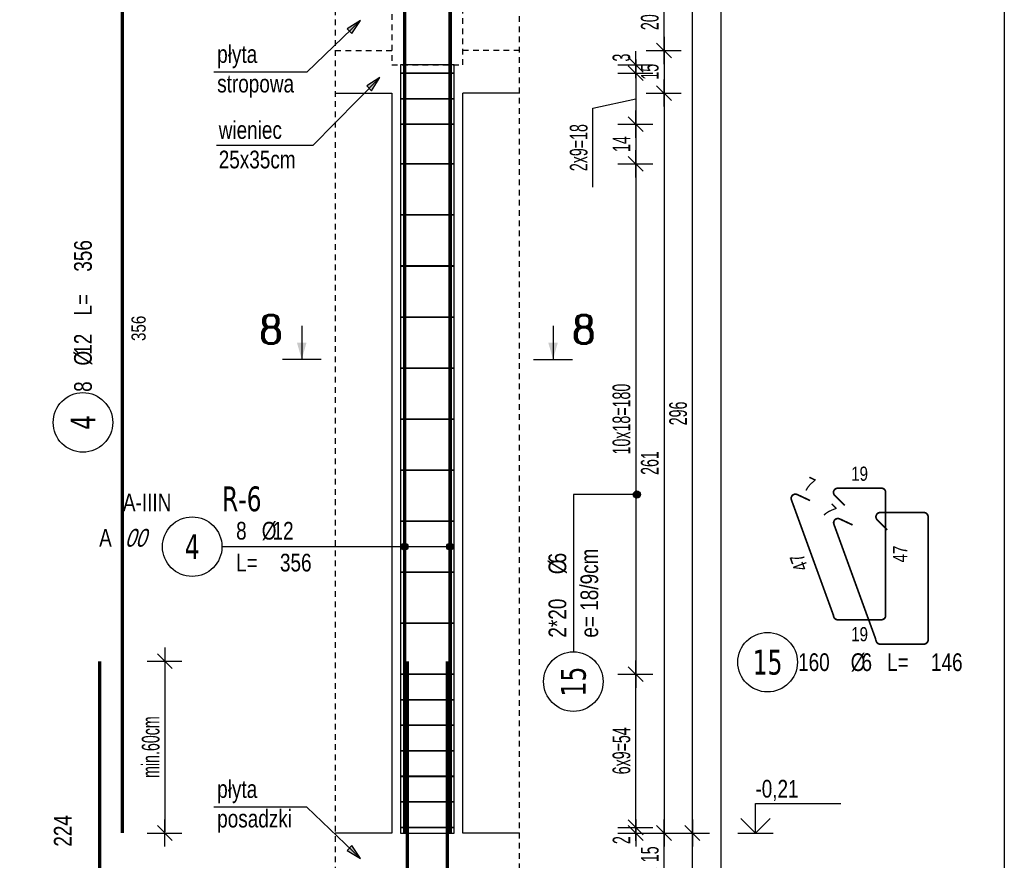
# Model space of a CAD drawing. Header units: millimetres. Extents: x 11988 to 14650, y -1596 to 604.
# Tile 28 of 38: x 13642 to 13989, y -834 to -537. Entities that reach past the tile are written whole.
import ezdxf
from ezdxf.enums import TextEntityAlignment as Align

# ---------------------------------------------------------------- set-up
doc = ezdxf.new("R2010")
doc.units = ezdxf.units.MM
doc.header["$LTSCALE"] = 10
doc.linetypes.add('MP', pattern=[0.36, 0.2, -0.16])
for name, color, linetype in [('BA_txg', 3, 'Continuous'), ('BA_wic', 1, 'Continuous'), ('BA_wis', 2, 'Continuous'), ('BA_wym', 1, 'Continuous'), ('BZ_kot', 7, 'Continuous'), ('BZ_odn', 1, 'Continuous'), ('BZ_opi1', 7, 'Continuous'), ('BZ_opi2', 4, 'Continuous'), ('BZ_opi3', 30, 'Continuous'), ('BZ_opi4', 53, 'Continuous'), ('BZ_P_roz', 11, 'Continuous'), ('BZ_P_wid', 3, 'Continuous'), ('BZ_P_wyc', 134, 'Continuous'), ('BZ_txs', 2, 'Continuous'), ('BZ_wym', 1, 'Continuous')]:
    doc.layers.add(name, color=color, linetype=linetype)
for name, color, linetype, plot in [('BZ_obroz', 137, 'Continuous', False), ('BZ_obw', 230, 'Continuous', False), ('BZ_pom', 6, 'Continuous', False)]:
    doc.layers.add(name, color=color, linetype=linetype, plot=plot)
doc.styles.add('BIKTBG', font='tahoma.ttf', dxfattribs={"width": 0.85})
doc.styles.add('BIKTC', font='bikromsw.shx', dxfattribs={"width": 0.85})
doc.styles.add('BIKTS', font='bikromsw.shx', dxfattribs={"width": 0.8})
doc.styles.add('BIKWYM', font='bikromsw.shx', dxfattribs={"width": 0.6})
doc.styles.add('ROMANC', font='ROMANC.SHX')
doc.dimstyles.new('BA_KR_25_cm', dxfattribs={"dimscale": 0.25, "dimtxt": 25, "dimasz": 1.666667, "dimexe": 24, "dimexo": 0, "dimgap": 0, "dimtad": 0, "dimdec": 1, "dimrnd": 0.5, "dimzin": 9, "dimdsep": 46, "dimtxsty": 'BIKWYM', "dimblk": 'WYM-KR', "dimcen": 0, "dimdle": 20, "dimclrd": 256, "dimclre": 256, "dimclrt": 2, "dimadec": 0, "dimazin": 0, "dimtfac": 0.033333, "dimtdec": 1, "dimtmove": 0, "dimatfit": 3, "dimldrblk": 'WYM-KR', "dimfxl": 25, "dimfxlon": 1, "dimtvp": 0.8, "dimtolj": 1, "dimarcsym": 0})
doc.dimstyles.new('BZ_KP_25_cm', dxfattribs={"dimscale": 0.25, "dimtxt": 25, "dimasz": 1.666667, "dimexe": 24, "dimexo": 0, "dimgap": 0, "dimtad": 0, "dimdec": 1, "dimrnd": 0.5, "dimzin": 9, "dimdsep": 46, "dimtxsty": 'BIKWYM', "dimblk": 'WYM-KR', "dimblk1": 'WYM-KP', "dimblk2": 'WYM-KP', "dimsah": 1, "dimcen": 0, "dimdle": 20, "dimclrd": 256, "dimclre": 256, "dimclrt": 7, "dimadec": 0, "dimazin": 0, "dimtfac": 0.033333, "dimtdec": 1, "dimtmove": 0, "dimatfit": 3, "dimldrblk": 'WYM-KP', "dimfxl": 1, "dimtvp": 0.8, "dimtolj": 1, "dimarcsym": 0})
doc.dimstyles.new('BZ_ST_25_cm', dxfattribs={"dimscale": 0.25, "dimtxt": 25, "dimasz": 1.666667, "dimexe": 24, "dimexo": 0, "dimgap": 0, "dimtad": 0, "dimdec": 1, "dimrnd": 0.5, "dimdsep": 46, "dimtxsty": 'BIKWYM', "dimblk": 'WYM-ST', "dimcen": 0, "dimdle": 20, "dimclrd": 256, "dimclre": 256, "dimclrt": 7, "dimadec": 0, "dimazin": 0, "dimtfac": 0.033333, "dimtdec": 1, "dimtix": 1, "dimtmove": 2, "dimatfit": 3, "dimldrblk": 'WYM-ST', "dimfxl": 1, "dimtvp": 0.8, "dimtolj": 1, "dimtzin": 0, "dimarcsym": 0})

# ---------------------------------------------------------------- blocks, each defined once
blk = doc.blocks.new('WYM-ST')
blk.add_hatch(color=256).paths.add_polyline_path([(-13, 2.88), (0, 0), (-13, -2.88)])
blk.add_lwpolyline([(0, 0), (-13, 2.88), (-13, -2.88), (0, 0)])
blk = doc.blocks.new('ST2')
blk.add_line((13.77, 0), (0, 0))
blk.add_solid([(6.84, -1.95), (6.84, 1.95), (0, 0)])
blk = doc.blocks.new('eprzh')
blk.add_line((-47.9, 0), (47.9, 0))
at = {"xscale": 6, "yscale": 6, "zscale": 6, "rotation": 90}
blk.add_blockref('ST2', (0, 0), dxfattribs=at)
at = {"style": 'ROMANC'}
blk.add_attdef('PRZ', text='', height=70, dxfattribs=at).set_placement((76, 39.4), align=Align.CENTER)
blk = doc.blocks.new('WYM-KP')
blk.add_hatch(color=256).paths.add_polyline_path([(3, 0, 1), (-3, 0, 1)])
blk.add_circle((0, 0), 3)
blk = doc.blocks.new('WYM-KR')
at = {"linetype": 'ByBlock'}
blk.add_line((11.52, 0), (-11.52, 0), dxfattribs=at)
at = {"color": 7, "linetype": 'ByBlock'}
blk.add_line((6.24, 6.24), (-6.24, -6.24), dxfattribs=at)
blk = doc.blocks.new('bik_BlkOpPret', base_point=(608.5, -87.83))
at = {"layer": 'BZ_opi1', "style": 'BIKTS', "width": 0.8}
for tag, p in [('SZTUK', (567.31, -85.33)), ('PRZEDR_FI', (581.12, -85.33)), ('PRZEKROJ', (584.93, -85.33)), ('PRZEDR_L', (567.31, -96.58)), ('DLUGOSC', (582.78, -96.58)), ('UWAGA', (567.31, -105.33))]:
    blk.add_attdef(tag, p, '', height=6.25, dxfattribs=at)
at = {"layer": 'BZ_opi2', "style": 'BIKTBG', "width": 0.8}
blk.add_attdef('NUMER', text='', height=8.75, dxfattribs=at).set_placement((551.81, -87.83), align=Align.MIDDLE_CENTER)
at = {"layer": 'BZ_pom', "width": 0.8}
for tag, p, height, style in [('GATUNEK', (526.97, -75.33), 6.25, 'BIKTS'), ('POZYCJA', (562.31, -75.33), 8.75, 'BIKTBG'), ('METODA_L', (520.17, -87.83), 6.25, 'BIKTS'), ('EURO_KOD', (529.45, -87.83), 6.25, 'BIKTS')]:
    blk.add_attdef(tag, p, '', height=height, dxfattribs=dict(at, style=style))
at = {"layer": 'BZ_wym', "width": 0.8}
for tag, p, height, style, flags in [('PRZEDR_NR', (567.31, -114.71), 8.75, 'BIKTBG', 1), ('PRZEDR_SZT', (567.31, -124.08), 6.25, 'BIKTS', 1), ('TYP_PRETA', (567.31, -133.46), 6.25, 'BIKTS', 3), ('EURO_KOD_SEGMENTY', (580.88, -142.83), 6.25, 'BIKTS', 3), ('HAK_1', (567.31, -152.21), 6.25, 'BIKTS', 3), ('HAK_2', (567.31, -161.58), 6.25, 'BIKTS', 3), ('ID', (567.31, -170.96), 6.25, 'BIKTS', 3), ('ID_C', (567.31, -180.33), 6.25, 'BIKTS', 3), ('b_atr_0', (567.31, -189.71), 6.25, 'BIKTS', 3)]:
    blk.add_attdef(tag, p, '', height=height, dxfattribs=dict(at, style=style, flags=flags))
blk = doc.blocks.new('bik_BlkOpPretW', base_point=(917.65, 307.46))
at = {"layer": 'BZ_opi2', "style": 'BIKTBG', "width": 0.8}
blk.add_attdef('NUMER', text='', height=8.75, dxfattribs=at).set_placement((933.15, 307.46), align=Align.MIDDLE_CENTER)
at = {"layer": 'BZ_opi4', "style": 'BIKTS', "width": 0.8}
for tag, p in [('SZTUK', (943.38, 304.33)), ('PRZEDR_FI', (952.43, 304.33)), ('PRZEKROJ', (956.24, 304.33)), ('PRZEDR_L', (970.04, 304.33)), ('DLUGOSC', (985.52, 304.33))]:
    blk.add_attdef(tag, p, '', height=6.25, dxfattribs=at)
at = {"layer": 'BZ_pom', "width": 0.8}
for tag, p, height, style, flags in [('POZYCJA', (943.38, 294.96), 8.75, 'BIKTBG', 3), ('GATUNEK', (943.38, 285.58), 6.25, 'BIKTS', 1), ('METODA_L', (943.38, 266.83), 6.25, 'BIKTS', 3)]:
    blk.add_attdef(tag, p, '', height=height, dxfattribs=dict(at, style=style, flags=flags))
at = {"layer": 'BZ_wym', "width": 0.8}
for tag, p, height, style, flags in [('UWAGA', (943.38, 276.21), 6.25, 'BIKTS', 1), ('TYP_PRETA', (943.38, 257.46), 6.25, 'BIKTS', 3), ('PRZEDR_NR', (943.38, 248.08), 8.75, 'BIKTBG', 1), ('PRZEDR_SZT', (943.38, 238.71), 6.25, 'BIKTS', 1), ('EURO_KOD', (943.38, 229.33), 6.25, 'BIKTS', 3), ('EURO_KOD_SEGMENTY', (956.95, 229.33), 6.25, 'BIKTS', 3), ('HAK_1', (943.38, 219.96), 6.25, 'BIKTS', 3), ('HAK_2', (943.38, 210.58), 6.25, 'BIKTS', 3), ('ID', (943.38, 201.21), 6.25, 'BIKTS', 3), ('ID_C', (943.38, 191.83), 6.25, 'BIKTS', 3), ('b_atr_0', (943.38, 182.46), 6.25, 'BIKTS', 3)]:
    blk.add_attdef(tag, p, '', height=height, dxfattribs=dict(at, style=style, flags=flags))
blk = doc.blocks.new('*D331')
at = {"layer": 'BA_wym', "lineweight": -2}
for p, q in [((13686.62, -763.74), (13698.87, -763.74)), ((13692.87, -764.16), (13692.87, -823.92)), ((13686.62, -824.34), (13698.87, -824.34))]:
    blk.add_line(p, q, dxfattribs=at)
at = {"layer": 'Defpoints', "color": 0}
for p in [(13669.87, -763.74), (13677.87, -824.34), (13692.87, -824.34)]:
    blk.add_point(p, dxfattribs=at)
at = {"layer": 'BA_wym', "lineweight": -2, "xscale": 0.4166666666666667, "yscale": 0.4166666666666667, "zscale": 0.4166666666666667}
for p, rotation in [((13692.87, -763.74), 90), ((13692.87, -824.34), 270)]:
    blk.add_blockref('WYM-KR', p, dxfattribs=dict(at, rotation=rotation))
at = {"layer": 'BA_wym', "color": 2, "insert": (13687.87, -794.04), "char_height": 6.25, "attachment_point": 5, "rotation": 90, "style": 'BIKWYM'}
blk.add_mtext('\\A1;min.60cm', dxfattribs=at)
blk = doc.blocks.new('*D338')
at = {"layer": 'BA_wym', "lineweight": -2}
for p, q in [((13852.75, -822.34), (13865, -822.34)), ((13859, -821.92), (13859, -821.51)), ((13859, -822.34), (13859, -824.34)), ((13852.75, -824.34), (13865, -824.34)), ((13859, -824.76), (13859, -828.51))]:
    blk.add_line(p, q, dxfattribs=at)
at = {"layer": 'Defpoints', "color": 0}
for p in [(13795, -822.34), (13798, -824.34), (13859, -824.34)]:
    blk.add_point(p, dxfattribs=at)
at = {"layer": 'BA_wym', "lineweight": -2, "xscale": 0.4166666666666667, "yscale": 0.4166666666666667, "zscale": 0.4166666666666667}
for p, rotation in [((13859, -822.34), 270), ((13859, -824.34), 90)]:
    blk.add_blockref('WYM-KR', p, dxfattribs=dict(at, rotation=rotation))
at = {"layer": 'BA_wym', "color": 2, "insert": (13854, -826.84), "char_height": 6.25, "attachment_point": 5, "rotation": 90, "style": 'BIKWYM'}
blk.add_mtext('\\A1;2', dxfattribs=at)
blk = doc.blocks.new('*D339')
at = {"layer": 'BA_wym', "lineweight": -2}
for p, q in [((13852.75, -768.34), (13865, -768.34)), ((13859, -821.92), (13859, -768.76)), ((13852.75, -822.34), (13865, -822.34))]:
    blk.add_line(p, q, dxfattribs=at)
at = {"layer": 'Defpoints', "color": 0}
for p in [(13795, -768.34), (13859, -768.34), (13795, -822.34)]:
    blk.add_point(p, dxfattribs=at)
at = {"layer": 'BA_wym', "lineweight": -2, "xscale": 0.4166666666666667, "yscale": 0.4166666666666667, "zscale": 0.4166666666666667}
for p, rotation in [((13859, -768.34), 90), ((13859, -822.34), 270)]:
    blk.add_blockref('WYM-KR', p, dxfattribs=dict(at, rotation=rotation))
at = {"layer": 'BA_wym', "color": 2, "insert": (13854, -795.34), "char_height": 6.25, "attachment_point": 5, "rotation": 90, "style": 'BIKWYM'}
blk.add_mtext('\\A1;6x9=54', dxfattribs=at)
blk = doc.blocks.new('*D340')
at = {"layer": 'BA_wym', "lineweight": -2}
for p, q in [((13852.75, -588.34), (13865, -588.34)), ((13859, -588.76), (13859, -767.92)), ((13852.75, -768.34), (13865, -768.34))]:
    blk.add_line(p, q, dxfattribs=at)
at = {"layer": 'Defpoints', "color": 0}
for p in [(13795, -588.34), (13795, -768.34), (13859, -768.34)]:
    blk.add_point(p, dxfattribs=at)
at = {"layer": 'BA_wym', "lineweight": -2, "xscale": 0.4166666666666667, "yscale": 0.4166666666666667, "zscale": 0.4166666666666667}
for p, rotation in [((13859, -588.34), 90), ((13859, -768.34), 270)]:
    blk.add_blockref('WYM-KR', p, dxfattribs=dict(at, rotation=rotation))
at = {"layer": 'BA_wym', "color": 2, "insert": (13854, -678.34), "char_height": 6.25, "attachment_point": 5, "rotation": 90, "style": 'BIKWYM'}
blk.add_mtext('\\A1;10x18=180', dxfattribs=at)
blk = doc.blocks.new('*D341')
at = {"layer": 'BA_wym', "lineweight": -2}
for p, q in [((13852.75, -556.34), (13865, -556.34)), ((13859, -556.76), (13859, -573.92)), ((13843.91, -568.66), (13859, -565.34)), ((13843.91, -596.51), (13843.91, -568.66)), ((13852.75, -574.34), (13865, -574.34))]:
    blk.add_line(p, q, dxfattribs=at)
at = {"layer": 'Defpoints', "color": 0}
for p in [(13795, -556.34), (13795, -574.34), (13859, -574.34)]:
    blk.add_point(p, dxfattribs=at)
at = {"layer": 'BA_wym', "lineweight": -2, "xscale": 0.4166666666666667, "yscale": 0.4166666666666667, "zscale": 0.4166666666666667}
for p, rotation in [((13859, -556.34), 90), ((13859, -574.34), 270)]:
    blk.add_blockref('WYM-KR', p, dxfattribs=dict(at, rotation=rotation))
at = {"layer": 'BA_wym', "color": 2, "insert": (13838.91, -582.59), "char_height": 6.25, "attachment_point": 5, "rotation": 90, "style": 'BIKWYM'}
blk.add_mtext('\\A1;2x9=18', dxfattribs=at)
blk = doc.blocks.new('*D342')
at = {"layer": 'BA_wym', "lineweight": -2}
for p, q in [((13859, -552.92), (13859, -549.17)), ((13852.75, -553.34), (13865, -553.34)), ((13859, -556.34), (13859, -553.34)), ((13852.75, -556.34), (13865, -556.34)), ((13859, -556.76), (13859, -557.17))]:
    blk.add_line(p, q, dxfattribs=at)
at = {"layer": 'Defpoints', "color": 0}
for p in [(13818, -553.34), (13859, -553.34), (13795, -556.34)]:
    blk.add_point(p, dxfattribs=at)
at = {"layer": 'BA_wym', "lineweight": -2, "xscale": 0.4166666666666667, "yscale": 0.4166666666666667, "zscale": 0.4166666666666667}
for p, rotation in [((13859, -553.34), 270), ((13859, -556.34), 90)]:
    blk.add_blockref('WYM-KR', p, dxfattribs=dict(at, rotation=rotation))
at = {"layer": 'BA_wym', "color": 2, "insert": (13854, -550.84), "char_height": 6.25, "attachment_point": 5, "rotation": 90, "style": 'BIKWYM'}
blk.add_mtext('\\A1;3', dxfattribs=at)
blk = doc.blocks.new('*D360')
at = {"layer": 'BA_wym', "lineweight": -2}
for p, q in [((13862.75, -824.34), (13875, -824.34)), ((13869, -838.92), (13869, -824.76)), ((13862.75, -839.34), (13875, -839.34))]:
    blk.add_line(p, q, dxfattribs=at)
at = {"layer": 'Defpoints', "color": 0}
for p in [(13818, -824.34), (13869, -824.34), (13818, -839.34)]:
    blk.add_point(p, dxfattribs=at)
at = {"layer": 'BA_wym', "lineweight": -2, "xscale": 0.4166666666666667, "yscale": 0.4166666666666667, "zscale": 0.4166666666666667}
for p, rotation in [((13869, -824.34), 90), ((13869, -839.34), 270)]:
    blk.add_blockref('WYM-KR', p, dxfattribs=dict(at, rotation=rotation))
at = {"layer": 'BA_wym', "color": 2, "insert": (13864, -831.84), "char_height": 6.25, "attachment_point": 5, "rotation": 90, "style": 'BIKWYM'}
blk.add_mtext('\\A1;15', dxfattribs=at)
blk = doc.blocks.new('*D361')
at = {"layer": 'BA_wym', "lineweight": -2}
for p, q in [((13862.75, -563.34), (13875, -563.34)), ((13869, -563.76), (13869, -823.92)), ((13862.75, -824.34), (13875, -824.34))]:
    blk.add_line(p, q, dxfattribs=at)
at = {"layer": 'Defpoints', "color": 0}
for p in [(13818, -563.34), (13818, -824.34), (13869, -824.34)]:
    blk.add_point(p, dxfattribs=at)
at = {"layer": 'BA_wym', "lineweight": -2, "xscale": 0.4166666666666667, "yscale": 0.4166666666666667, "zscale": 0.4166666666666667}
for p, rotation in [((13869, -563.34), 90), ((13869, -824.34), 270)]:
    blk.add_blockref('WYM-KR', p, dxfattribs=dict(at, rotation=rotation))
at = {"layer": 'BA_wym', "color": 2, "insert": (13864, -693.84), "char_height": 6.25, "attachment_point": 5, "rotation": 90, "style": 'BIKWYM'}
blk.add_mtext('\\A1;261', dxfattribs=at)
blk = doc.blocks.new('*D362')
at = {"layer": 'BA_wym', "lineweight": -2}
for p, q in [((13862.75, -548.34), (13875, -548.34)), ((13869, -548.76), (13869, -562.92)), ((13862.75, -563.34), (13875, -563.34))]:
    blk.add_line(p, q, dxfattribs=at)
at = {"layer": 'Defpoints', "color": 0}
for p in [(13818, -548.34), (13818, -563.34), (13869, -563.34)]:
    blk.add_point(p, dxfattribs=at)
at = {"layer": 'BA_wym', "lineweight": -2, "xscale": 0.4166666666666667, "yscale": 0.4166666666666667, "zscale": 0.4166666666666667}
for p, rotation in [((13869, -548.34), 90), ((13869, -563.34), 270)]:
    blk.add_blockref('WYM-KR', p, dxfattribs=dict(at, rotation=rotation))
at = {"layer": 'BA_wym', "color": 2, "insert": (13864, -555.84), "char_height": 6.25, "attachment_point": 5, "rotation": 90, "style": 'BIKWYM'}
blk.add_mtext('\\A1;15', dxfattribs=at)
blk = doc.blocks.new('*D363')
at = {"layer": 'BA_wym', "lineweight": -2}
for p, q in [((13862.75, -528.34), (13875, -528.34)), ((13869, -547.92), (13869, -528.76)), ((13862.75, -548.34), (13875, -548.34))]:
    blk.add_line(p, q, dxfattribs=at)
at = {"layer": 'Defpoints', "color": 0}
for p in [(13818, -528.34), (13869, -528.34), (13818, -548.34)]:
    blk.add_point(p, dxfattribs=at)
at = {"layer": 'BA_wym', "lineweight": -2, "xscale": 0.4166666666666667, "yscale": 0.4166666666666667, "zscale": 0.4166666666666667}
for p, rotation in [((13869, -528.34), 90), ((13869, -548.34), 270)]:
    blk.add_blockref('WYM-KR', p, dxfattribs=dict(at, rotation=rotation))
at = {"layer": 'BA_wym', "color": 2, "insert": (13864, -538.34), "char_height": 6.25, "attachment_point": 5, "rotation": 90, "style": 'BIKWYM'}
blk.add_mtext('\\A1;20', dxfattribs=at)
blk = doc.blocks.new('*D374')
at = {"layer": 'BA_wym', "lineweight": -2}
for p, q in [((13872.75, -824.34), (13885, -824.34)), ((13879, -907.92), (13879, -824.76)), ((13872.75, -908.34), (13885, -908.34))]:
    blk.add_line(p, q, dxfattribs=at)
at = {"layer": 'Defpoints', "color": 0}
for p in [(13818, -824.34), (13879, -824.34), (13818, -908.34)]:
    blk.add_point(p, dxfattribs=at)
at = {"layer": 'BA_wym', "lineweight": -2, "xscale": 0.4166666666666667, "yscale": 0.4166666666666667, "zscale": 0.4166666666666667}
for p, rotation in [((13879, -824.34), 90), ((13879, -908.34), 270)]:
    blk.add_blockref('WYM-KR', p, dxfattribs=dict(at, rotation=rotation))
at = {"layer": 'BA_wym', "color": 2, "insert": (13874, -866.34), "char_height": 6.25, "attachment_point": 5, "rotation": 90, "style": 'BIKWYM'}
blk.add_mtext('\\A1;84', dxfattribs=at)
blk = doc.blocks.new('*D375')
at = {"layer": 'BA_wym', "lineweight": -2}
for p, q in [((13872.75, -528.34), (13885, -528.34)), ((13879, -823.92), (13879, -528.76)), ((13872.75, -824.34), (13885, -824.34))]:
    blk.add_line(p, q, dxfattribs=at)
at = {"layer": 'Defpoints', "color": 0}
for p in [(13818, -528.34), (13879, -528.34), (13818, -824.34)]:
    blk.add_point(p, dxfattribs=at)
at = {"layer": 'BA_wym', "lineweight": -2, "xscale": 0.4166666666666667, "yscale": 0.4166666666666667, "zscale": 0.4166666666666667}
for p, rotation in [((13879, -528.34), 90), ((13879, -824.34), 270)]:
    blk.add_blockref('WYM-KR', p, dxfattribs=dict(at, rotation=rotation))
at = {"layer": 'BA_wym', "color": 2, "insert": (13874, -676.34), "char_height": 6.25, "attachment_point": 5, "rotation": 90, "style": 'BIKWYM'}
blk.add_mtext('\\A1;296', dxfattribs=at)
blk = doc.blocks.new('*D379')
at = {"layer": 'BA_wym', "lineweight": -2}
for p, q in [((13882.75, 340.66), (13895, 340.66)), ((13889, 340.24), (13889, -947.92)), ((13882.75, -948.34), (13895, -948.34))]:
    blk.add_line(p, q, dxfattribs=at)
at = {"layer": 'Defpoints', "color": 0}
for p in [(13818, 340.66), (13818, -948.34), (13889, -948.34)]:
    blk.add_point(p, dxfattribs=at)
at = {"layer": 'BA_wym', "lineweight": -2, "xscale": 0.4166666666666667, "yscale": 0.4166666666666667, "zscale": 0.4166666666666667}
for p, rotation in [((13889, 340.66), 90), ((13889, -948.34), 270)]:
    blk.add_blockref('WYM-KR', p, dxfattribs=dict(at, rotation=rotation))
at = {"layer": 'BA_wym', "color": 2, "insert": (13884, -303.84), "char_height": 6.25, "attachment_point": 5, "rotation": 90, "style": 'BIKWYM'}
blk.add_mtext('\\A1;1289', dxfattribs=at)
blk = doc.blocks.new('*U29')
for p, q in [((0, 4.17), (12.08, 4.17)), ((0, 0), (0, 4.17))]:
    blk.add_line(p, q)
at = {"color": 1}
blk.add_line((-2.5, 0), (2.5, 0), dxfattribs=at)
blk.add_lwpolyline([(-2.06, 2.06), (0, 0), (2.06, 2.06)])
at = {"style": 'BIKTS', "width": 0.8}
blk.add_attdef('POZIOM', text='', height=2.5, dxfattribs=at).set_placement((0, 6.25), align=Align.MIDDLE_LEFT)
blk = doc.blocks.new('*D381')
at = {"layer": 'BA_wym', "lineweight": -2}
for p, q in [((13852.75, -574.34), (13865, -574.34)), ((13859, -574.76), (13859, -587.92)), ((13852.75, -588.34), (13865, -588.34))]:
    blk.add_line(p, q, dxfattribs=at)
at = {"layer": 'Defpoints', "color": 0}
for p in [(13795, -574.34), (13795, -588.34), (13859, -588.34)]:
    blk.add_point(p, dxfattribs=at)
at = {"layer": 'BA_wym', "lineweight": -2, "xscale": 0.4166666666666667, "yscale": 0.4166666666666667, "zscale": 0.4166666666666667}
for p, rotation in [((13859, -574.34), 90), ((13859, -588.34), 270)]:
    blk.add_blockref('WYM-KR', p, dxfattribs=dict(at, rotation=rotation))
at = {"layer": 'BA_wym', "color": 2, "insert": (13854, -581.34), "char_height": 6.25, "attachment_point": 5, "rotation": 90, "style": 'BIKWYM'}
blk.add_mtext('\\A1;14', dxfattribs=at)
blk = doc.blocks.new('bik_BlkOpPretU', base_point=(1570.94, 615.52))
at = {"layer": 'BZ_opi2', "style": 'BIKTBG', "width": 0.8}
blk.add_attdef('NUMER', text='', height=8.75, dxfattribs=at).set_placement((1514.25, 615.52), align=Align.MIDDLE_CENTER)
at = {"layer": 'BZ_opi4', "style": 'BIKTS', "width": 0.8}
for tag, p in [('SZTUK', (1529.75, 618.02)), ('PRZEDR_FI', (1538.8, 618.02)), ('PRZEKROJ', (1542.61, 618.02)), ('PRZEDR_L', (1529.75, 606.77)), ('DLUGOSC', (1545.23, 606.77)), ('UWAGA', (1529.75, 598.02))]:
    blk.add_attdef(tag, p, '', height=6.25, dxfattribs=at)
at = {"layer": 'BZ_pom', "width": 0.8}
for tag, p, height, style in [('POZYCJA', (1524.75, 628.02), 8.75, 'BIKTBG'), ('GATUNEK', (1483.8, 628.02), 6.25, 'BIKTS'), ('METODA_L', (1489.99, 615.52), 6.25, 'BIKTS')]:
    blk.add_attdef(tag, p, '', height=height, dxfattribs=dict(at, style=style))
at = {"layer": 'BZ_wym', "width": 0.8}
for tag, p, height, style, flags in [('PRZEDR_NR', (1529.75, 588.65), 8.75, 'BIKTBG', 1), ('PRZEDR_SZT', (1529.75, 579.27), 6.25, 'BIKTS', 1), ('TYP_PRETA', (1529.75, 569.9), 6.25, 'BIKTS', 3), ('EURO_KOD', (1529.75, 560.52), 6.25, 'BIKTS', 3), ('EURO_KOD_SEGMENTY', (1544.75, 560.52), 6.25, 'BIKTS', 3), ('HAK_1', (1529.75, 551.15), 6.25, 'BIKTS', 3), ('HAK_2', (1529.75, 541.77), 6.25, 'BIKTS', 3), ('ID', (1529.75, 532.4), 6.25, 'BIKTS', 3), ('ID_C', (1529.75, 523.02), 6.25, 'BIKTS', 3), ('b_atr_0', (1529.75, 513.65), 6.25, 'BIKTS', 3)]:
    blk.add_attdef(tag, p, '', height=height, dxfattribs=dict(at, style=style, flags=flags))

msp = doc.modelspace()

# ---------------------------------------------------------------- linework, layer by layer
at = {"layer": 'BA_wic', "linetype": 'MP'}
for points in [[(13753, 348.16), (13753, -955.84)], [(13818, -955.84), (13818, 348.16)], [(13773, -528.34), (13773, -553.34), (13798, -553.34), (13798, -528.34), (13773, -528.34)], [(13753, -548.34), (13773, -548.34)], [(13818, -548.34), (13798, -548.34)]]:
    msp.add_lwpolyline(points, dxfattribs=at)
at = {"layer": 'BA_wis'}
for points in [[(13753, -563.34), (13773, -563.34)], [(13773, -563.34), (13773, -824.34)], [(13798, -824.34), (13798, -563.34)], [(13818, -563.34), (13798, -563.34)], [(13773, -824.34), (13753, -824.34)], [(13818, -824.34), (13798, -824.34)]]:
    msp.add_lwpolyline(points, dxfattribs=at)
at = {"layer": 'BZ_obroz'}
msp.add_lwpolyline([(13776, -824.34), (13795, -824.34), (13794.99, -553.34), (13776, -553.34)], close=True, dxfattribs=at)
at = {"layer": 'BZ_obw'}
msp.add_lwpolyline([(11988.13, 603.77), (13989.08, 603.77), (13989.08, -982.33), (11988.13, -982.33)], close=True, dxfattribs=at)
at = {"layer": 'BZ_odn', "color": 252}
for centre in [(13663.94, -679.51), (13905.55, -764.08), (13837, -770.93)]:
    msp.add_circle(centre, 10.5, dxfattribs=at)
at = {"layer": 'BZ_odn'}
msp.add_circle((13702.5, -723.34), 10.5, dxfattribs=at)
at = {"layer": 'BZ_P_roz', "const_width": 0.6}
for points in [[(13776, -556.34), (13795, -556.34)], [(13776, -565.34), (13795, -565.34)], [(13776, -574.34), (13795, -574.34)], [(13776, -588.34), (13795, -588.34)], [(13776, -606.34), (13795, -606.34)], [(13776, -624.34), (13795, -624.34)], [(13776, -642.34), (13795, -642.34)], [(13776, -660.34), (13795, -660.34)], [(13776, -678.34), (13795, -678.34)], [(13776, -696.34), (13795, -696.34)], [(13776, -714.34), (13795, -714.34)], [(13776, -732.34), (13795, -732.34)], [(13776, -750.34), (13795, -750.34)], [(13776, -768.34), (13795, -768.34)], [(13776, -777.34), (13795, -777.34)], [(13776, -786.34), (13795, -786.34)], [(13776, -795.34), (13795, -795.34)], [(13776, -804.34), (13795, -804.34)], [(13776, -813.34), (13795, -813.34)], [(13776, -822.34), (13795, -822.34)]]:
    msp.add_lwpolyline(points, dxfattribs=at)
at = {"layer": 'BZ_P_wid', "const_width": 1.2}
for points in [[(13777.46, -468.34), (13777.46, -824.34)], [(13793.53, -468.34), (13793.53, -824.34)]]:
    msp.add_lwpolyline(points, dxfattribs=at)
for points in [[(13792.53, -763.74), (13792.53, -937.14, -0.414214), (13788.93, -940.74), (13747.53, -940.74)], [(13778.46, -763.74), (13778.46, -937.14, 0.414214), (13782.06, -940.74), (13823.46, -940.74)]]:
    msp.add_lwpolyline(points, format="xyb", dxfattribs=at)
at = {"layer": 'BZ_P_wyc', "linetype": 'Continuous', "const_width": 1.2}
msp.add_lwpolyline([(13677.87, -468.34), (13677.87, -824.34)], dxfattribs=at)
at = {"layer": 'BZ_P_wyc', "linetype": 'Continuous'}
for points, const_width in [([(13920.54, -707.07), (13916.01, -704.96, 0.668179), (13913.96, -706.83), (13928.81, -747.61, 0.414214), (13930.31, -749.11), (13945.71, -749.11, 0.414214), (13947.21, -747.61), (13947.21, -704.21, 0.414214), (13945.71, -702.71), (13930.31, -702.71, 0.668179), (13929.25, -705.27), (13932.78, -708.81)], 0.6), ([(13669.87, -763.74), (13669.87, -937.14, 0.414214), (13673.47, -940.74), (13714.87, -940.74)], 1.2)]:
    msp.add_lwpolyline(points, format="xyb", dxfattribs=dict(at, const_width=const_width))
at = {"layer": 'BZ_P_wyc', "color": 1, "linetype": 'Continuous', "const_width": 0.6}
msp.add_lwpolyline([(13935.52, -715.66), (13930.99, -713.55, 0.668179), (13928.95, -715.42), (13943.79, -756.2, 0.414214), (13945.29, -757.7), (13960.69, -757.7, 0.414214), (13962.19, -756.2), (13962.19, -712.8, 0.414214), (13960.69, -711.3), (13945.29, -711.3, 0.668179), (13944.23, -713.87), (13947.77, -717.4)], format="xyb", dxfattribs=at)

# ---------------------------------------------------------------- block references
ref = msp.add_blockref('bik_BlkOpPretW', (13663.94, -695.01), dxfattribs=dict(rotation=90))
ref.add_attrib('NUMER', '4', dxfattribs={"layer": 'BZ_opi2', "height": 8.75, "rotation": 90, "style": 'BIKTBG', "width": 0.8}).set_placement((13663.94, -679.51), align=Align.MIDDLE_CENTER)
ref.add_attrib('SZTUK', '8', (13667.07, -668.74), dxfattribs={"layer": 'BZ_opi4', "height": 6.25, "rotation": 90, "style": 'BIKTS', "width": 0.8})
ref.add_attrib('PRZEKROJ', '12', (13667.07, -655.65), dxfattribs={"layer": 'BZ_opi4', "height": 6.25, "rotation": 90, "style": 'BIKTS', "width": 0.8})
ref.add_attrib('DLUGOSC', '356', (13667.07, -626.36), dxfattribs={"layer": 'BZ_opi4', "height": 6.25, "rotation": 90, "style": 'BIKTS', "width": 0.8})
ref.add_attrib('PRZEDR_FI', '%%c', (13667.07, -659.46), dxfattribs={"layer": 'BZ_opi4', "height": 6.25, "rotation": 90, "style": 'BIKTS', "width": 0.8})
ref.add_attrib('PRZEDR_L', 'L=', (13667.07, -641.84), dxfattribs={"layer": 'BZ_opi4', "height": 6.25, "rotation": 90, "style": 'BIKTS', "width": 0.8})
ref = msp.add_blockref('bik_BlkOpPret', (13756.8, -723.34))
ref.add_attrib('NUMER', '4', dxfattribs={"layer": 'BZ_opi2', "height": 8.75, "style": 'BIKTBG', "width": 0.8}).set_placement((13702.5, -723.34), align=Align.MIDDLE_CENTER)
ref.add_attrib('POZYCJA', 'R-6', (13713, -710.84), dxfattribs={"layer": 'BZ_pom', "height": 8.75, "style": 'BIKTBG', "width": 0.8})
ref.add_attrib('SZTUK', '8', (13718, -720.84), dxfattribs={"layer": 'BZ_opi1', "height": 6.25, "style": 'BIKTS', "width": 0.8})
ref.add_attrib('GATUNEK', 'A-IIIN', (13678.04, -710.84), dxfattribs={"layer": 'BZ_pom', "height": 6.25, "style": 'BIKTS', "width": 0.8})
ref.add_attrib('PRZEKROJ', '12', (13730.85, -720.84), dxfattribs={"layer": 'BZ_opi1', "height": 6.25, "style": 'BIKTS', "width": 0.8})
ref.add_attrib('DLUGOSC', '356', (13733.47, -732.09), dxfattribs={"layer": 'BZ_opi1', "height": 6.25, "style": 'BIKTS', "width": 0.8})
ref.add_attrib('METODA_L', 'A', (13669.66, -723.34), dxfattribs={"layer": 'BZ_pom', "height": 6.25, "style": 'BIKTS', "width": 0.8})
ref.add_attrib('PRZEDR_FI', '%%c', (13727.04, -720.84), dxfattribs={"layer": 'BZ_opi1', "height": 6.25, "style": 'BIKTS', "width": 0.8})
ref.add_attrib('PRZEDR_L', 'L=', (13718, -732.09), dxfattribs={"layer": 'BZ_opi1', "height": 6.25, "style": 'BIKTS', "width": 0.8})
ref.add_attrib('EURO_KOD', '00', (13678.71, -723.34), dxfattribs={"layer": 'BZ_pom', "height": 6.25, "style": 'BIKTS', "oblique": 18, "width": 0.8})
ref = msp.add_blockref('bik_BlkOpPretU', (13837, -704.95), dxfattribs=dict(rotation=90))
ref.add_attrib('NUMER', '15', dxfattribs={"layer": 'BZ_opi2', "height": 8.75, "rotation": 90, "style": 'BIKTBG', "width": 0.8}).set_placement((13837, -770.93), align=Align.MIDDLE_CENTER)
ref.add_attrib('SZTUK', '2*20', (13834.5, -755.43), dxfattribs={"layer": 'BZ_opi4', "height": 6.25, "rotation": 90, "style": 'BIKTS', "width": 0.8})
ref.add_attrib('PRZEKROJ', '6', (13834.5, -729.24), dxfattribs={"layer": 'BZ_opi4', "height": 6.25, "rotation": 90, "style": 'BIKTS', "width": 0.8})
ref.add_attrib('UWAGA', 'e= 18/9cm', (13845.75, -755.43), dxfattribs={"layer": 'BZ_opi4', "height": 6.25, "rotation": 90, "style": 'BIKTS', "width": 0.8})
ref.add_attrib('PRZEDR_FI', '%%c', (13834.5, -733.05), dxfattribs={"layer": 'BZ_opi4', "height": 6.25, "rotation": 90, "style": 'BIKTS', "width": 0.8})
ref = msp.add_blockref('bik_BlkOpPretW', (13890.05, -764.08))
ref.add_attrib('NUMER', '15', dxfattribs={"layer": 'BZ_opi2', "height": 8.75, "style": 'BIKTBG', "width": 0.8}).set_placement((13905.55, -764.08), align=Align.MIDDLE_CENTER)
ref.add_attrib('SZTUK', '160', (13916.31, -767.2), dxfattribs={"layer": 'BZ_opi4', "height": 6.25, "style": 'BIKTS', "width": 0.8})
ref.add_attrib('PRZEKROJ', '6', (13938.69, -767.2), dxfattribs={"layer": 'BZ_opi4', "height": 6.25, "style": 'BIKTS', "width": 0.8})
ref.add_attrib('DLUGOSC', '146', (13963.21, -767.2), dxfattribs={"layer": 'BZ_opi4', "height": 6.25, "style": 'BIKTS', "width": 0.8})
ref.add_attrib('PRZEDR_FI', '%%c', (13934.88, -767.2), dxfattribs={"layer": 'BZ_opi4', "height": 6.25, "style": 'BIKTS', "width": 0.8})
ref.add_attrib('PRZEDR_L', 'L=', (13947.74, -767.2), dxfattribs={"layer": 'BZ_opi4', "height": 6.25, "style": 'BIKTS', "width": 0.8})
ref = msp.add_blockref('bik_BlkOpPretW', (13656.81, -897.62), dxfattribs=dict(rotation=90))
ref.add_attrib('NUMER', '2', dxfattribs={"layer": 'BZ_opi2', "height": 8.75, "rotation": 90, "style": 'BIKTBG', "width": 0.8}).set_placement((13656.81, -882.12), align=Align.MIDDLE_CENTER)
ref.add_attrib('SZTUK', '8', (13659.94, -871.54), dxfattribs={"layer": 'BZ_opi4', "height": 6.25, "rotation": 90, "style": 'BIKTS', "width": 0.8})
ref.add_attrib('PRZEKROJ', '12', (13659.94, -858.45), dxfattribs={"layer": 'BZ_opi4', "height": 6.25, "rotation": 90, "style": 'BIKTS', "width": 0.8})
ref.add_attrib('DLUGOSC', '224', (13659.94, -829.16), dxfattribs={"layer": 'BZ_opi4', "height": 6.25, "rotation": 90, "style": 'BIKTS', "width": 0.8})
ref.add_attrib('PRZEDR_FI', '%%c', (13659.94, -862.25), dxfattribs={"layer": 'BZ_opi4', "height": 6.25, "rotation": 90, "style": 'BIKTS', "width": 0.8})
ref.add_attrib('PRZEDR_L', 'L=', (13659.94, -844.64), dxfattribs={"layer": 'BZ_opi4', "height": 6.25, "rotation": 90, "style": 'BIKTS', "width": 0.8})
at = {"layer": 'BA_txg'}
ref = msp.add_blockref('eprzh', (13741.15, -657.29), dxfattribs=dict(at, xscale=-0.142857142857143, yscale=0.1428571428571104, zscale=0.142857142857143))
ref.add_attrib('PRZ', '8', dxfattribs={"layer": '0', "height": 10, "style": 'ROMANC'}).set_placement((13730.29, -651.65), align=Align.CENTER)
at = {"layer": 'BA_txg', "xscale": 0.142857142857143, "yscale": 0.142857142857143, "zscale": 0.142857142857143}
msp.add_blockref('eprzh', (13829.84, -657.29), dxfattribs=at).add_auto_attribs({'PRZ': '8'})
at = {"layer": 'BZ_kot', "xscale": 2.5, "yscale": 2.5, "zscale": 2.5}
msp.add_blockref('*U29', (13901.25, -824.34), dxfattribs=at).add_auto_attribs({'POZIOM': '-0,21'})

# ---------------------------------------------------------------- texts
at = {"layer": 'BZ_opi3', "style": 'BIKTC', "width": 0.8}
for s, rotation, p in [('356', 90.0002, (13683.57, -646.34)), ('19', 359.9998, (13938.01, -697.61)), ('7', 334.9998, (13920.43, -701.39)), ('7', 315, (13927.41, -710.65)), ('47', 90, (13952.31, -725.91)), ('47', 109.9998, (13916.59, -728.97))]:
    msp.add_text(s, height=5, rotation=rotation, dxfattribs=at).set_placement(p, align=Align.MIDDLE_CENTER)
msp.add_text('19', height=5, dxfattribs=at).set_placement((13938.01, -754.21), align=Align.MIDDLE_CENTER)
at = {"layer": 'BZ_txs', "char_height": 6.25, "width": 113.0116, "attachment_point": 1, "style": 'BIKTS'}
for s, insert in [('płyta\\Pstropowa', (13711.32, -546.46)), ('wieniec\\P25x35cm', (13711.86, -573.24)), ('płyta\\Pposadzki', (13711.32, -805.7))]:
    msp.add_mtext(s, dxfattribs=dict(at, insert=insert))

# ---------------------------------------------------------------- dimensions: what is measured, and where the dimension line sits
at = {"layer": 'BA_wym'}
for base, p1, p2, override, picture, middle in [((13889, -948.34), (13818, 340.66), (13818, -948.34), {"dimrnd": 1, "dimblk": 'WYM-KR', "dimatfit": 1}, '*D379', (13884, -303.84)), ((13869, -528.34), (13818, -548.34), (13818, -528.34), {"dimatfit": 1}, '*D363', (13864, -538.34)), ((13879, -528.34), (13818, -824.34), (13818, -528.34), {"dimrnd": 1, "dimblk": 'WYM-KR', "dimatfit": 1}, '*D375', (13874, -676.34)), ((13869, -563.34), (13818, -548.34), (13818, -563.34), {"dimatfit": 1}, '*D362', (13864, -555.84)), ((13869, -824.34), (13818, -563.34), (13818, -824.34), {"dimrnd": 1, "dimatfit": 1}, '*D361', (13864, -693.84)), ((13859, -824.34), (13795, -822.34), (13798, -824.34), {"dimatfit": 1}, '*D338', (13854, -826.84)), ((13869, -824.34), (13818, -839.34), (13818, -824.34), {"dimatfit": 1}, '*D360', (13864, -831.84)), ((13879, -824.34), (13818, -908.34), (13818, -824.34), {"dimatfit": 1}, '*D374', (13874, -866.34))]:
    dim = msp.add_linear_dim(base=base, p1=p1, p2=p2, angle=90, dimstyle='BA_KR_25_cm', override=override, dxfattribs=at)
    dim.commit()
    dim.dimension.update_dxf_attribs({"geometry": picture, "text_midpoint": middle})
for base, p1, p2, override, picture, middle in [((13859, -553.34), (13795, -556.34), (13818, -553.34), {"dimrnd": 1, "dimatfit": 1}, '*D342', (13859, -550.84)), ((13859, -588.34), (13795, -574.34), (13795, -588.34), {"dimtxsty": 'BIKWYM', "dimatfit": 1}, '*D381', (13859, -581.34))]:
    dim = msp.add_linear_dim(base=base, p1=p1, p2=p2, angle=90, dimstyle='BA_KR_25_cm', override=override, dxfattribs=at)
    dim.commit()
    dim.dimension.update_dxf_attribs({"geometry": picture, "text_midpoint": middle, "dimtype": 160})
dim = msp.add_linear_dim(base=(13859, -574.34), p1=(13795, -556.34), p2=(13795, -574.34), angle=90, text='2x9=18', dimstyle='BA_KR_25_cm', override={"dimtxsty": 'BIKWYM', "dimtmove": 1, "dimatfit": 1}, dxfattribs=at)
dim.commit()
dim.dimension.update_dxf_attribs({"geometry": '*D341', "text_midpoint": (13843.91, -568.66), "dimtype": 160})
for base, p1, p2, text, picture, middle in [((13859, -768.34), (13794.99, -588.34), (13795, -768.34), '10x18=<>', '*D340', (13854, -678.34)), ((13692.87, -824.34), (13669.87, -763.74), (13677.87, -824.34), 'min.60cm', '*D331', (13687.87, -794.04)), ((13859, -768.34), (13795, -822.34), (13795, -768.34), '6x9=<>', '*D339', (13854, -795.34))]:
    dim = msp.add_linear_dim(base=base, p1=p1, p2=p2, angle=90, text=text, dimstyle='BA_KR_25_cm', override={"dimtxsty": 'BIKWYM', "dimatfit": 1}, dxfattribs=at)
    dim.commit()
    dim.dimension.update_dxf_attribs({"geometry": picture, "text_midpoint": middle})

# ---------------------------------------------------------------- leaders
at = {"layer": 'BZ_odn'}
for points, dimstyle in [([(13761.89, -537.76), (13743, -555.95), (13710.1, -555.95)], 'BZ_ST_25_cm'), ([(13768.74, -557.83), (13745.1, -581.81), (13711.07, -581.81)], 'BZ_ST_25_cm'), ([(13777.46, -723.34), (13753, -723.34), (13713, -723.34)], 'BZ_KP_25_cm'), ([(13793.53, -723.34), (13753, -723.34), (13713, -723.34)], 'BZ_KP_25_cm'), ([(13761.89, -833.37), (13743, -815.19), (13710.1, -815.19)], 'BZ_ST_25_cm')]:
    msp.add_leader(points, dimstyle=dimstyle, dxfattribs=at)
at = {"layer": 'BZ_odn', "color": 252}
msp.add_leader([(13859.42, -704.95), (13837, -704.95), (13837, -760.43)], dimstyle='BZ_KP_25_cm', override={"dimclrd": 252}, dxfattribs=at)

doc.saveas('drawing.dxf')
